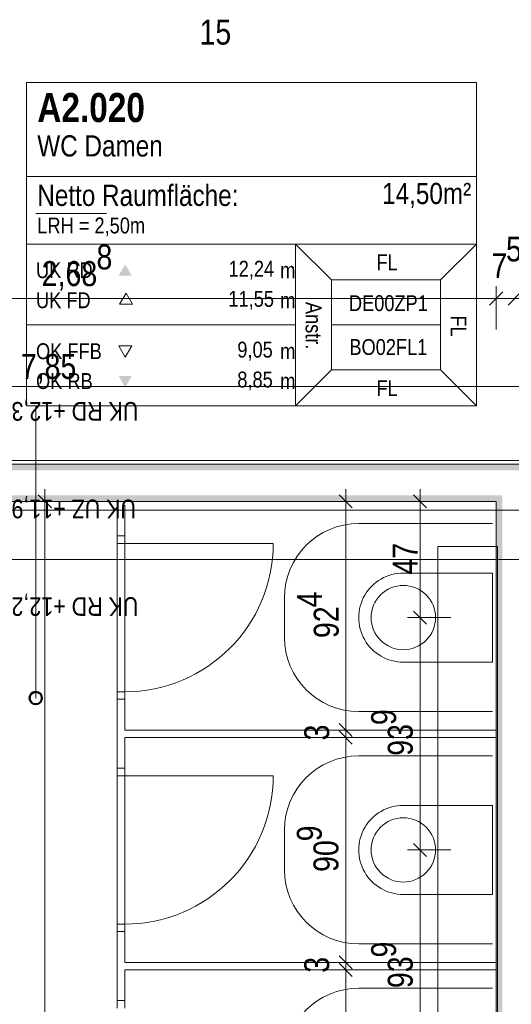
# Model space of a CAD drawing. Extents: x -620 to 300, y 62 to 1112.
# Tile 168 of 200: x -376 to -336, y 735 to 814. Entities that reach past the tile are written whole.
import ezdxf
from ezdxf.lldxf.tags import DXFTag

# ---------------------------------------------------------------- set-up
doc = ezdxf.new("R2010")
doc.units = 0
doc.layers.get('0').update_dxf_attribs({"lineweight": 13})
for name, color, linetype, lineweight, true_color in [('00 -Bauelemente -Gipskarton', 7, 'Continuous', 9, 0xff7fe6), ('30 -34 Innenwände- 2 nichttragend', 7, 'Continuous', 18, 0xff7fe6), ('30 -34 Innenwände- 4 Türen_Fenster', 9, 'Continuous', 15, 0x808080), ('30 -35 Decken- 1 Konstruktion-Träger- Stahlbeton', 7, 'Continuous', 13, 0x33aa00), ('60 -61 Ausstattung -1 Möbel -verdeckt', 9, 'grob-A06CPVLVL0', 13, 0x808080), ('70 -75 Raumstempel- 1 Raumstempel-A06CPVLWL0', 1, 'Continuous', 50, 0xff0000), ('70 -75 Raumstempel-2 Verweislinie', 3, 'Continuous', 9, 0x00ff00), ('70 -76 Bemaßung- 2 Allgemein', 9, 'Continuous', 5, 0x808080)]:
    doc.layers.add(name, color=color, linetype=linetype, lineweight=lineweight, true_color=true_color)
for name, color, linetype, lineweight in [('30 -35 Decken- 1 Konstruktion-Träger- Stahl Hohlprofil', 7, 'grob-A06CPVLVL0', 9), ('40 -41 Abwasser_Wasser_Gas- 1 Abwasser + sanitäre Anlagen', 7, 'Continuous', 9), ('70 -71 Achsen- 1 Gebäudeachsen', 7, 'STRICHPUNKT2-A06CPVM0L0', 18)]:
    doc.layers.add(name, color=color, linetype=linetype, lineweight=lineweight)
doc.styles.get("Standard").update_dxf_attribs({"font": 'ARIALN.TTF'})
tags = doc.linetypes.add('grob-A06CPVLVL0', pattern=[14, 3, -8, 3]).pattern_tags.tags
tags[8:9] = [DXFTag(74, 4), DXFTag(75, 0), DXFTag(340, '0'), DXFTag(46, 0.0), DXFTag(50, 0.0), DXFTag(44, 0.0), DXFTag(45, 0.0)]
tags[6:7] = [DXFTag(74, 4), DXFTag(75, 0), DXFTag(340, '0'), DXFTag(46, 0.0), DXFTag(50, 0.0), DXFTag(44, 0.0), DXFTag(45, 0.0)]
tags[4:5] = [DXFTag(74, 4), DXFTag(75, 0), DXFTag(340, '0'), DXFTag(46, 0.0), DXFTag(50, 0.0), DXFTag(44, 0.0), DXFTag(45, 0.0)]
tags = doc.linetypes.add('STRICHPUNKT2-A06CPVM0L0', pattern=[12.7, 6.35, -3.175, 0, -3.175]).pattern_tags.tags
tags[10:11] = [DXFTag(74, 4), DXFTag(75, 0), DXFTag(340, '0'), DXFTag(46, 0.0), DXFTag(50, 0.0), DXFTag(44, 0.0), DXFTag(45, 0.0)]
tags[8:9] = [DXFTag(74, 4), DXFTag(75, 0), DXFTag(340, '0'), DXFTag(46, 0.0), DXFTag(50, 0.0), DXFTag(44, 0.0), DXFTag(45, 0.0)]
tags[6:7] = [DXFTag(74, 4), DXFTag(75, 0), DXFTag(340, '0'), DXFTag(46, 0.0), DXFTag(50, 0.0), DXFTag(44, 0.0), DXFTag(45, 0.0)]
tags[4:5] = [DXFTag(74, 4), DXFTag(75, 0), DXFTag(340, '0'), DXFTag(46, 0.0), DXFTag(50, 0.0), DXFTag(44, 0.0), DXFTag(45, 0.0)]

# ---------------------------------------------------------------- blocks, each defined once
blk = doc.blocks.new('Referenz-A06CPVM1L0')
at = {"layer": '00 -Bauelemente -Gipskarton', "color": 0, "linetype": 'Continuous', "lineweight": 0, "ltscale": 0.13}
for points in [[(-452.176, 778.314), (-452.176, 778.064), (-295.176, 778.314), (-295.176, 778.064)], [(-452.176, 778.064), (-452.176, 777.814), (-295.176, 778.064), (-295.176, 777.814)], [(-336.926, 775.814), (-391.676, 775.814), (-337.176, 775.564), (-391.426, 775.564)], [(-337.176, 775.564), (-391.426, 775.564), (-337.426, 775.314), (-391.176, 775.314)], [(-337.176, 681.164), (-337.176, 775.564), (-337.426, 681.414), (-337.426, 775.314)], [(-336.926, 680.914), (-336.926, 775.814), (-337.176, 681.164), (-337.176, 775.564)]]:
    blk.add_solid(points, dxfattribs=at)
at = {"layer": '30 -34 Innenwände- 2 nichttragend', "color": 0, "linetype": 'Continuous', "ltscale": 0.18}
for p, q in [((-452.176, 778.314), (-295.176, 778.314)), ((-391.176, 775.314), (-337.426, 775.314)), ((-337.426, 775.314), (-337.426, 681.414)), ((-368.026, 775.014), (-368.026, 772.524)), ((-367.426, 775.014), (-367.426, 772.524)), ((-368.026, 772.524), (-367.426, 772.524)), ((-368.026, 772.524), (-367.426, 772.524)), ((-368.026, 759.324), (-368.026, 753.744)), ((-368.026, 759.324), (-367.426, 759.324)), ((-368.026, 759.324), (-367.426, 759.324)), ((-367.426, 759.324), (-367.426, 756.834)), ((-367.426, 756.834), (-337.426, 756.834)), ((-367.426, 756.234), (-337.426, 756.234)), ((-367.426, 756.234), (-367.426, 753.744)), ((-368.026, 753.744), (-367.426, 753.744)), ((-368.026, 753.744), (-367.426, 753.744)), ((-368.026, 740.544), (-368.026, 734.964)), ((-368.026, 740.544), (-367.426, 740.544)), ((-368.026, 740.544), (-367.426, 740.544)), ((-367.426, 740.544), (-367.426, 738.054)), ((-367.426, 738.054), (-337.426, 738.054)), ((-367.426, 737.454), (-337.426, 737.454)), ((-367.426, 737.454), (-367.426, 734.964)), ((-368.026, 734.964), (-367.426, 734.964)), ((-368.026, 734.964), (-367.426, 734.964))]:
    blk.add_line(p, q, dxfattribs=at)
at = {"layer": '30 -34 Innenwände- 4 Türen_Fenster', "color": 0}
for p, q in [((-368.026, 771.924), (-368.026, 772.524)), ((-368.026, 772.524), (-367.426, 772.524)), ((-367.426, 772.524), (-367.426, 771.924)), ((-367.426, 771.924), (-368.026, 771.924)), ((-368.026, 759.324), (-368.026, 759.924)), ((-368.026, 759.924), (-367.426, 759.924)), ((-367.426, 759.324), (-368.026, 759.324)), ((-367.426, 759.924), (-367.426, 759.324)), ((-368.026, 753.144), (-368.026, 753.744)), ((-368.026, 753.744), (-367.426, 753.744)), ((-367.426, 753.744), (-367.426, 753.144)), ((-367.426, 753.144), (-368.026, 753.144)), ((-368.026, 740.544), (-368.026, 741.144)), ((-368.026, 741.144), (-367.426, 741.144)), ((-367.426, 741.144), (-367.426, 740.544)), ((-367.426, 740.544), (-368.026, 740.544)), ((-368.026, 734.364), (-368.026, 734.964)), ((-368.026, 734.964), (-367.426, 734.964)), ((-367.426, 734.964), (-367.426, 734.364))]:
    blk.add_line(p, q, dxfattribs=at)
at = {"layer": '30 -34 Innenwände- 4 Türen_Fenster', "color": 0, "linetype": 'Continuous', "ltscale": 0.15}
for p, q in [((-368.026, 771.924), (-367.426, 771.924)), ((-368.026, 759.924), (-368.026, 771.924)), ((-368.026, 771.924), (-368.026, 759.924)), ((-367.426, 771.924), (-367.426, 759.924)), ((-367.426, 771.924), (-367.426, 759.924)), ((-367.426, 759.924), (-368.026, 759.924)), ((-368.026, 753.144), (-367.426, 753.144)), ((-368.026, 741.144), (-368.026, 753.144)), ((-368.026, 753.144), (-368.026, 741.144)), ((-367.426, 753.144), (-367.426, 741.144)), ((-367.426, 753.144), (-367.426, 741.144)), ((-367.426, 741.144), (-368.026, 741.144))]:
    blk.add_line(p, q, dxfattribs=at)
at = {"layer": '30 -34 Innenwände- 4 Türen_Fenster', "color": 0, "linetype": 'grob-A06CPVLVL0', "ltscale": 0.15}
for p, q in [((-367.426, 771.924), (-355.426, 771.924)), ((-367.426, 753.144), (-355.426, 753.144))]:
    blk.add_line(p, q, dxfattribs=at)
for centre in [(-367.426, 771.924), (-367.426, 753.144)]:
    blk.add_ellipse(centre, major_axis=(0, -12), ratio=1, start_param=0, end_param=1.570796, dxfattribs=at)
at = {"layer": '30 -35 Decken- 1 Konstruktion-Träger- Stahl Hohlprofil', "color": 0, "linetype": 'grob-A06CPVLVL0', "ltscale": 0.13}
for p, q in [((-342.126, 612.77), (-342.126, 771.67)), ((-342.126, 771.67), (-337.326, 771.67)), ((-337.326, 771.67), (-337.326, 612.77))]:
    blk.add_line(p, q, dxfattribs=at)
at = {"layer": '30 -35 Decken- 1 Konstruktion-Träger- Stahlbeton', "color": 0, "linetype": 'grob-A06CPVLVL0', "lineweight": -2, "ltscale": 0.13}
for p, q in [((34.824, 778.614), (-539.606, 778.614)), ((34.824, 770.614), (-539.606, 770.614))]:
    blk.add_line(p, q, dxfattribs=at)
at = {"layer": '40 -41 Abwasser_Wasser_Gas- 1 Abwasser + sanitäre Anlagen', "color": 0, "linetype": 'Continuous', "ltscale": 0.13}
for p, q in [((-337.726, 769.524), (-344.926, 769.524)), ((-337.726, 762.324), (-337.726, 769.524)), ((-346.576, 767.933), (-346.371, 768.085)), ((-346.371, 768.085), (-346.152, 768.217)), ((-346.152, 768.217), (-345.921, 768.326)), ((-345.921, 768.326), (-345.681, 768.412)), ((-345.681, 768.412), (-345.434, 768.474)), ((-345.434, 768.474), (-345.181, 768.511)), ((-345.181, 768.511), (-344.926, 768.524)), ((-344.926, 768.524), (-344.671, 768.511)), ((-344.671, 768.511), (-344.419, 768.474)), ((-344.419, 768.474), (-344.172, 768.412)), ((-344.172, 768.412), (-343.931, 768.326)), ((-343.931, 768.326), (-343.701, 768.217)), ((-343.701, 768.217), (-343.482, 768.085)), ((-343.482, 768.085), (-343.277, 767.933)), ((-347.219, 767.149), (-347.088, 767.368)), ((-347.088, 767.368), (-346.936, 767.573)), ((-346.936, 767.573), (-346.765, 767.762)), ((-346.765, 767.762), (-346.576, 767.933)), ((-343.277, 767.933), (-343.088, 767.762)), ((-343.088, 767.762), (-342.916, 767.573)), ((-342.916, 767.573), (-342.764, 767.368)), ((-342.764, 767.368), (-342.633, 767.149)), ((-347.476, 766.431), (-347.414, 766.678)), ((-347.414, 766.678), (-347.328, 766.919)), ((-347.328, 766.919), (-347.219, 767.149)), ((-342.633, 767.149), (-342.524, 766.919)), ((-342.524, 766.919), (-342.438, 766.678)), ((-342.438, 766.678), (-342.376, 766.431)), ((-347.526, 765.924), (-347.514, 766.178)), ((-347.514, 765.669), (-347.526, 765.924)), ((-347.514, 766.178), (-347.476, 766.431)), ((-347.476, 765.416), (-347.514, 765.669)), ((-342.376, 766.431), (-342.339, 766.178)), ((-342.339, 765.669), (-342.376, 765.416)), ((-342.339, 766.178), (-342.326, 765.924)), ((-342.326, 765.924), (-342.339, 765.669)), ((-347.414, 765.169), (-347.476, 765.416)), ((-347.328, 764.929), (-347.414, 765.169)), ((-347.219, 764.698), (-347.328, 764.929)), ((-342.524, 764.929), (-342.633, 764.698)), ((-342.438, 765.169), (-342.524, 764.929)), ((-342.376, 765.416), (-342.438, 765.169)), ((-347.088, 764.479), (-347.219, 764.698)), ((-346.936, 764.274), (-347.088, 764.479)), ((-346.765, 764.085), (-346.936, 764.274)), ((-346.576, 763.914), (-346.765, 764.085)), ((-343.088, 764.085), (-343.277, 763.914)), ((-342.916, 764.274), (-343.088, 764.085)), ((-342.764, 764.479), (-342.916, 764.274)), ((-342.633, 764.698), (-342.764, 764.479)), ((-346.371, 763.762), (-346.576, 763.914)), ((-346.152, 763.631), (-346.371, 763.762)), ((-345.921, 763.522), (-346.152, 763.631)), ((-345.681, 763.436), (-345.921, 763.522)), ((-345.434, 763.374), (-345.681, 763.436)), ((-345.181, 763.336), (-345.434, 763.374)), ((-344.926, 763.324), (-345.181, 763.336)), ((-344.671, 763.336), (-344.926, 763.324)), ((-344.419, 763.374), (-344.671, 763.336)), ((-344.172, 763.436), (-344.419, 763.374)), ((-343.931, 763.522), (-344.172, 763.436)), ((-343.701, 763.631), (-343.931, 763.522)), ((-343.482, 763.762), (-343.701, 763.631)), ((-343.277, 763.914), (-343.482, 763.762)), ((-344.926, 762.324), (-337.726, 762.324)), ((-344.926, 750.744), (-337.726, 750.744)), ((-337.726, 750.744), (-337.726, 743.544)), ((-345.181, 749.731), (-345.434, 749.694)), ((-344.926, 749.744), (-345.181, 749.731)), ((-344.671, 749.731), (-344.926, 749.744)), ((-344.419, 749.694), (-344.671, 749.731)), ((-346.765, 748.982), (-346.936, 748.793)), ((-346.576, 749.153), (-346.765, 748.982)), ((-346.371, 749.305), (-346.576, 749.153)), ((-346.152, 749.437), (-346.371, 749.305)), ((-345.921, 749.546), (-346.152, 749.437)), ((-345.681, 749.632), (-345.921, 749.546)), ((-345.434, 749.694), (-345.681, 749.632)), ((-344.172, 749.632), (-344.419, 749.694)), ((-343.931, 749.546), (-344.172, 749.632)), ((-343.701, 749.437), (-343.931, 749.546)), ((-343.482, 749.305), (-343.701, 749.437)), ((-343.277, 749.153), (-343.482, 749.305)), ((-343.088, 748.982), (-343.277, 749.153)), ((-342.916, 748.793), (-343.088, 748.982)), ((-347.328, 748.139), (-347.414, 747.898)), ((-347.219, 748.369), (-347.328, 748.139)), ((-347.088, 748.588), (-347.219, 748.369)), ((-346.936, 748.793), (-347.088, 748.588)), ((-342.764, 748.588), (-342.916, 748.793)), ((-342.633, 748.369), (-342.764, 748.588)), ((-342.524, 748.139), (-342.633, 748.369)), ((-342.438, 747.898), (-342.524, 748.139)), ((-347.514, 747.398), (-347.526, 747.144)), ((-347.476, 747.651), (-347.514, 747.398)), ((-347.414, 747.898), (-347.476, 747.651)), ((-342.376, 747.651), (-342.438, 747.898)), ((-342.339, 747.398), (-342.376, 747.651)), ((-342.326, 747.144), (-342.339, 747.398)), ((-347.526, 747.144), (-347.514, 746.889)), ((-347.514, 746.889), (-347.476, 746.636)), ((-347.476, 746.636), (-347.414, 746.389)), ((-342.438, 746.389), (-342.376, 746.636)), ((-342.376, 746.636), (-342.339, 746.889)), ((-342.339, 746.889), (-342.326, 747.144)), ((-347.414, 746.389), (-347.328, 746.149)), ((-347.328, 746.149), (-347.219, 745.918)), ((-347.219, 745.918), (-347.088, 745.699)), ((-342.764, 745.699), (-342.633, 745.918)), ((-342.633, 745.918), (-342.524, 746.149)), ((-342.524, 746.149), (-342.438, 746.389)), ((-347.088, 745.699), (-346.936, 745.494)), ((-346.936, 745.494), (-346.765, 745.305)), ((-346.765, 745.305), (-346.576, 745.134)), ((-346.576, 745.134), (-346.371, 744.982)), ((-346.371, 744.982), (-346.152, 744.851)), ((-343.701, 744.851), (-343.482, 744.982)), ((-343.482, 744.982), (-343.277, 745.134)), ((-343.277, 745.134), (-343.088, 745.305)), ((-343.088, 745.305), (-342.916, 745.494)), ((-342.916, 745.494), (-342.764, 745.699)), ((-346.152, 744.851), (-345.921, 744.742)), ((-345.921, 744.742), (-345.681, 744.656)), ((-345.681, 744.656), (-345.434, 744.594)), ((-345.434, 744.594), (-345.181, 744.556)), ((-345.181, 744.556), (-344.926, 744.544)), ((-344.926, 744.544), (-344.671, 744.556)), ((-344.671, 744.556), (-344.419, 744.594)), ((-344.419, 744.594), (-344.172, 744.656)), ((-344.172, 744.656), (-343.931, 744.742)), ((-343.931, 744.742), (-343.701, 744.851)), ((-337.726, 743.544), (-344.926, 743.544))]:
    blk.add_line(p, q, dxfattribs=at)
for centre in [(-344.926, 765.924), (-344.926, 747.144)]:
    blk.add_ellipse(centre, major_axis=(0, 3.6), ratio=1, start_param=0, end_param=3.141593, dxfattribs=at)
at = {"layer": '60 -61 Ausstattung -1 Möbel -verdeckt', "color": 0, "linetype": 'grob-A06CPVLVL0', "lineweight": -2, "ltscale": 0.13}
for p, q in [((-348.526, 773.524), (-337.726, 773.524)), ((-354.526, 764.324), (-354.526, 767.524)), ((-337.726, 758.324), (-348.526, 758.324)), ((-337.726, 754.744), (-348.526, 754.744)), ((-354.526, 748.744), (-354.526, 745.544)), ((-348.526, 739.544), (-337.726, 739.544)), ((-348.526, 735.964), (-337.726, 735.964))]:
    blk.add_line(p, q, dxfattribs=at)
for centre, major_axis in [((-348.526, 767.524), (0, 6)), ((-348.526, 764.324), (-6, 0)), ((-348.526, 748.744), (0, 6)), ((-348.526, 745.544), (-6, 0)), ((-348.526, 729.964), (0, 6))]:
    blk.add_ellipse(centre, major_axis=major_axis, ratio=1, start_param=0, end_param=1.570796, dxfattribs=at)
at = {"layer": '70 -71 Achsen- 1 Gebäudeachsen', "color": 0, "linetype": 'STRICHPUNKT2-A06CPVM0L0', "ltscale": 0.18}
blk.add_line((-539.606, 774.614), (75.885, 774.614), dxfattribs=at)
at = {"layer": '70 -75 Raumstempel- 1 Raumstempel-A06CPVLWL0', "color": 0, "lineweight": 9}
for p, q in [((-375.35, 809.185), (-375.35, 783.045)), ((-339.026, 809.185), (-375.35, 809.185)), ((-339.026, 783.045), (-339.026, 809.185)), ((-339.026, 801.59), (-375.35, 801.59)), ((-375.35, 796.115), (-353.621, 796.115)), ((-350.738, 793.218), (-353.621, 796.115)), ((-339.026, 796.115), (-353.621, 796.115)), ((-353.621, 796.115), (-353.621, 783.045)), ((-341.91, 793.218), (-339.026, 796.115)), ((-350.738, 785.942), (-350.738, 793.218)), ((-350.738, 793.218), (-341.91, 793.218)), ((-341.91, 785.942), (-341.91, 793.218)), ((-367.313, 792.155), (-367.836, 791.249)), ((-366.79, 791.249), (-367.313, 792.155)), ((-367.836, 791.249), (-366.79, 791.249)), ((-375.35, 789.58), (-353.621, 789.58)), ((-341.91, 789.58), (-350.738, 789.58)), ((-367.384, 786.976), (-367.908, 787.882)), ((-367.908, 787.882), (-366.861, 787.882)), ((-366.861, 787.882), (-367.384, 786.976)), ((-350.738, 785.942), (-353.621, 783.045)), ((-350.738, 785.942), (-341.91, 785.942)), ((-341.91, 785.942), (-339.026, 783.045)), ((-339.026, 783.045), (-375.35, 783.045))]:
    blk.add_line(p, q, dxfattribs=at)
at = {"layer": '70 -75 Raumstempel- 1 Raumstempel-A06CPVLWL0', "color": 0, "lineweight": 0}
for points in [[(-366.861, 793.57), (-367.384, 794.476), (-367.908, 793.57)], [(-366.861, 785.439), (-367.384, 784.533), (-367.908, 785.439)]]:
    blk.add_solid(points, dxfattribs=at)
at = {"layer": '70 -75 Raumstempel-2 Verweislinie', "color": 0, "linetype": 'Continuous', "ltscale": 0.13}
for p, q in [((-374.61, 798.599), (-368.895, 798.599)), ((-374.61, 759.42), (-374.61, 783.045))]:
    blk.add_line(p, q, dxfattribs=at)
at = {"layer": '70 -75 Raumstempel-2 Verweislinie', "color": 0, "linetype": 'ByBlock', "lineweight": 50, "ltscale": 0.5}
blk.add_circle((-374.61, 759.42), 0.5, dxfattribs=at)
at = {"layer": '70 -76 Bemaßung- 2 Allgemein', "color": 0, "linetype": 'Continuous', "ltscale": 0.13}
for p, q in [((-337.426, 789.212), (-337.426, 792.712)), ((-337.426, 789.212), (-337.426, 792.712)), ((-338.487, 791.712), (-390.116, 791.712)), ((-338.487, 791.712), (-339.547, 791.712)), ((-336.426, 791.712), (-338.487, 791.712)), ((-336.426, 791.712), (-338.487, 791.712)), ((-335.926, 791.712), (-337.426, 791.712)), ((-336.926, 791.712), (-334.866, 791.712)), ((-336.926, 791.712), (-334.866, 791.712)), ((-296.237, 784.614), (-451.116, 784.614)), ((-373.876, 776.314), (-373.876, 774.253)), ((-349.576, 776.314), (-349.576, 774.253)), ((-343.576, 776.314), (-343.576, 774.253)), ((-371.376, 775.314), (-374.876, 775.314)), ((-347.076, 775.314), (-350.576, 775.314)), ((-341.076, 775.314), (-344.576, 775.314)), ((-373.876, 774.253), (-373.876, 682.474)), ((-349.576, 757.894), (-349.576, 774.253)), ((-343.576, 766.984), (-343.576, 774.253)), ((-343.576, 764.924), (-343.576, 766.984)), ((-343.576, 766.924), (-343.576, 764.863)), ((-341.076, 765.924), (-344.576, 765.924)), ((-341.076, 765.924), (-344.576, 765.924)), ((-343.576, 748.204), (-343.576, 764.863)), ((-349.576, 757.894), (-349.576, 758.954)), ((-349.576, 755.834), (-349.576, 757.894)), ((-349.576, 755.834), (-349.576, 757.894)), ((-349.576, 757.234), (-349.576, 755.173)), ((-349.576, 757.234), (-349.576, 755.173)), ((-347.076, 756.834), (-350.576, 756.834)), ((-347.076, 756.834), (-350.576, 756.834)), ((-347.076, 756.234), (-350.576, 756.234)), ((-347.076, 756.234), (-350.576, 756.234)), ((-349.576, 756.234), (-349.576, 756.834)), ((-349.576, 755.173), (-349.576, 754.113)), ((-349.576, 739.114), (-349.576, 755.173)), ((-343.576, 746.144), (-343.576, 748.204)), ((-343.576, 748.144), (-343.576, 746.083)), ((-341.076, 747.144), (-344.576, 747.144)), ((-341.076, 747.144), (-344.576, 747.144)), ((-343.576, 729.424), (-343.576, 746.083)), ((-349.576, 739.114), (-349.576, 740.174)), ((-349.576, 737.054), (-349.576, 739.114)), ((-349.576, 737.054), (-349.576, 739.114)), ((-347.076, 738.054), (-350.576, 738.054)), ((-347.076, 738.054), (-350.576, 738.054)), ((-349.576, 738.454), (-349.576, 736.393)), ((-349.576, 738.454), (-349.576, 736.393)), ((-349.576, 737.454), (-349.576, 738.054)), ((-347.076, 737.454), (-350.576, 737.454)), ((-347.076, 737.454), (-350.576, 737.454)), ((-349.576, 736.393), (-349.576, 735.333)), ((-349.576, 720.334), (-349.576, 736.393))]:
    blk.add_line(p, q, dxfattribs=at)
at = {"layer": '70 -76 Bemaßung- 2 Allgemein', "color": 0, "linetype": 'Continuous', "lineweight": 20, "ltscale": 0.2}
for p, q in [((-336.896, 792.242), (-337.957, 791.181)), ((-336.896, 792.242), (-337.957, 791.181)), ((-336.457, 791.181), (-335.396, 792.242)), ((-336.457, 791.181), (-335.396, 792.242)), ((-374.407, 775.844), (-373.346, 774.783)), ((-350.107, 775.844), (-349.046, 774.783)), ((-344.107, 775.844), (-343.046, 774.783)), ((-343.046, 765.393), (-344.107, 766.454)), ((-344.107, 766.454), (-343.046, 765.393)), ((-349.046, 756.303), (-350.107, 757.364)), ((-349.046, 756.303), (-350.107, 757.364)), ((-350.107, 756.764), (-349.046, 755.703)), ((-350.107, 756.764), (-349.046, 755.703)), ((-343.046, 746.613), (-344.107, 747.674)), ((-344.107, 747.674), (-343.046, 746.613)), ((-349.046, 737.523), (-350.107, 738.584)), ((-349.046, 737.523), (-350.107, 738.584)), ((-350.107, 737.984), (-349.046, 736.923)), ((-350.107, 737.984), (-349.046, 736.923))]:
    blk.add_line(p, q, dxfattribs=at)
at = {"layer": '70 -75 Raumstempel- 1 Raumstempel-A06CPVLWL0', "color": 0, "linetype": 'Continuous', "ltscale": 0.5, "attachment_point": 1}
for s, insert, char_height, rotation in [('{\\fArial Narrow|b1|i0;A2.020}', (-374.483, 808.33), 2.3536, 0), ('{\\fArial Narrow;WC Damen}', (-374.483, 804.907), 1.71171, 0), ('{\\fArial Narrow;Netto Raumfläche:}', (-374.483, 800.91), 1.71171, 0), ('{\\fArial Narrow;14,50m²}', (-346.638, 801.061), 1.71171, 0), ('{\\fArial Narrow;LRH = 2,50m}', (-374.483, 798.262), 1.28378, 0), ('{\\fArial Narrow;FL}', (-347.092, 795.282), 1.28378, 0), ('{\\fArial Narrow;UK RD}', (-374.585, 794.65), 1.28378, 0), ('{\\fArial Narrow;12,24}', (-359.038, 794.764), 1.28378, 0), ('{\\fArial Narrow;m}', (-354.865, 794.64), 1.28378, 0), ('{\\fArial Narrow;UK FD}', (-374.585, 792.216), 1.28378, 0), ('{\\fArial Narrow;11,55}', (-359.051, 792.33), 1.28378, 0), ('{\\fArial Narrow;DE00ZP1}', (-349.317, 791.981), 1.28378, 0), ('{\\fArial Narrow;m}', (-354.865, 792.206), 1.28378, 0), ('{\\fArial Narrow;Anstr.}', (-351.53, 791.439), 1.28378, 270), ('{\\fArial Narrow;FL}', (-339.828, 790.348), 1.28378, 270), ('{\\fArial Narrow;OK FFB}', (-374.585, 788.097), 1.28378, 0), ('{\\fArial Narrow;9,05}', (-358.33, 788.223), 1.28378, 0), ('{\\fArial Narrow;BO02FL1}', (-349.28, 788.437), 1.28378, 0), ('{\\fArial Narrow;m}', (-354.865, 788.097), 1.28378, 0), ('{\\fArial Narrow;OK RB}', (-374.585, 785.683), 1.28378, 0), ('{\\fArial Narrow;8,85}', (-358.33, 785.809), 1.28378, 0), ('{\\fArial Narrow;m}', (-354.865, 785.683), 1.28378, 0), ('{\\fArial Narrow;FL}', (-347.092, 785.114), 1.28378, 0)]:
    blk.add_mtext(s, dxfattribs=dict(at, insert=insert, char_height=char_height, rotation=rotation))
at = {"layer": '70 -76 Bemaßung- 2 Allgemein', "color": 0, "linetype": 'Continuous', "ltscale": 0.13, "char_height": 2.01377, "attachment_point": 1}
for s, insert in [('{\\fArial Narrow;15}', (-361.388, 814.253)), ('{\\fArial Narrow;5}', (-336.634, 796.723)), ('{\\fArial Narrow;8}', (-369.704, 796.08)), ('{\\fArial Narrow;7}', (-337.812, 795.38)), ('{\\fArial Narrow;2,68}', (-374.13, 794.737)), ('{\\fArial Narrow;7,85}', (-375.821, 787.229))]:
    blk.add_mtext(s, dxfattribs=dict(at, insert=insert))
at = {"layer": '70 -76 Bemaßung- 2 Allgemein', "color": 0, "linetype": 'Continuous', "ltscale": 0.13, "attachment_point": 1}
for s, insert, char_height, rotation in [('{\\fArial Narrow;UK RD +12,32m/3,27m}', (-366.324, 781.838), 1.51033, 180), ('{\\fArial Narrow;UK UZ +11,90m/2,85m}', (-366.516, 773.951), 1.51033, 180), ('{\\fArial Narrow;47}', (-345.79, 769.402), 2.01377, 90), ('{\\fArial Narrow;4}', (-353.5, 766.739), 2.01377, 90), ('{\\fArial Narrow;UK RD +12,24m/3,19m}', (-366.324, 766.063), 1.51033, 180), ('{\\fArial Narrow;92}', (-352.158, 764.266), 2.01377, 90), ('{\\fArial Narrow;9}', (-347.523, 757.227), 2.01377, 90), ('{\\fArial Narrow;3}', (-352.927, 755.993), 2.01377, 90), ('{\\fArial Narrow;93}', (-346.18, 754.754), 2.01377, 90), ('{\\fArial Narrow;9}', (-353.523, 747.837), 2.01377, 90), ('{\\fArial Narrow;90}', (-352.18, 745.364), 2.01377, 90), ('{\\fArial Narrow;9}', (-347.523, 738.447), 2.01377, 90), ('{\\fArial Narrow;93}', (-346.18, 735.974), 2.01377, 90), ('{\\fArial Narrow;3}', (-352.927, 737.213), 2.01377, 90)]:
    blk.add_mtext(s, dxfattribs=dict(at, insert=insert, char_height=char_height, rotation=rotation))

msp = doc.modelspace()

# ---------------------------------------------------------------- block references
at = {"color": 8, "lineweight": 13, "ltscale": 0.13, "true_color": 0x808080}
msp.add_blockref('Referenz-A06CPVM1L0', (0, 0), dxfattribs=at)

doc.saveas('drawing.dxf')
